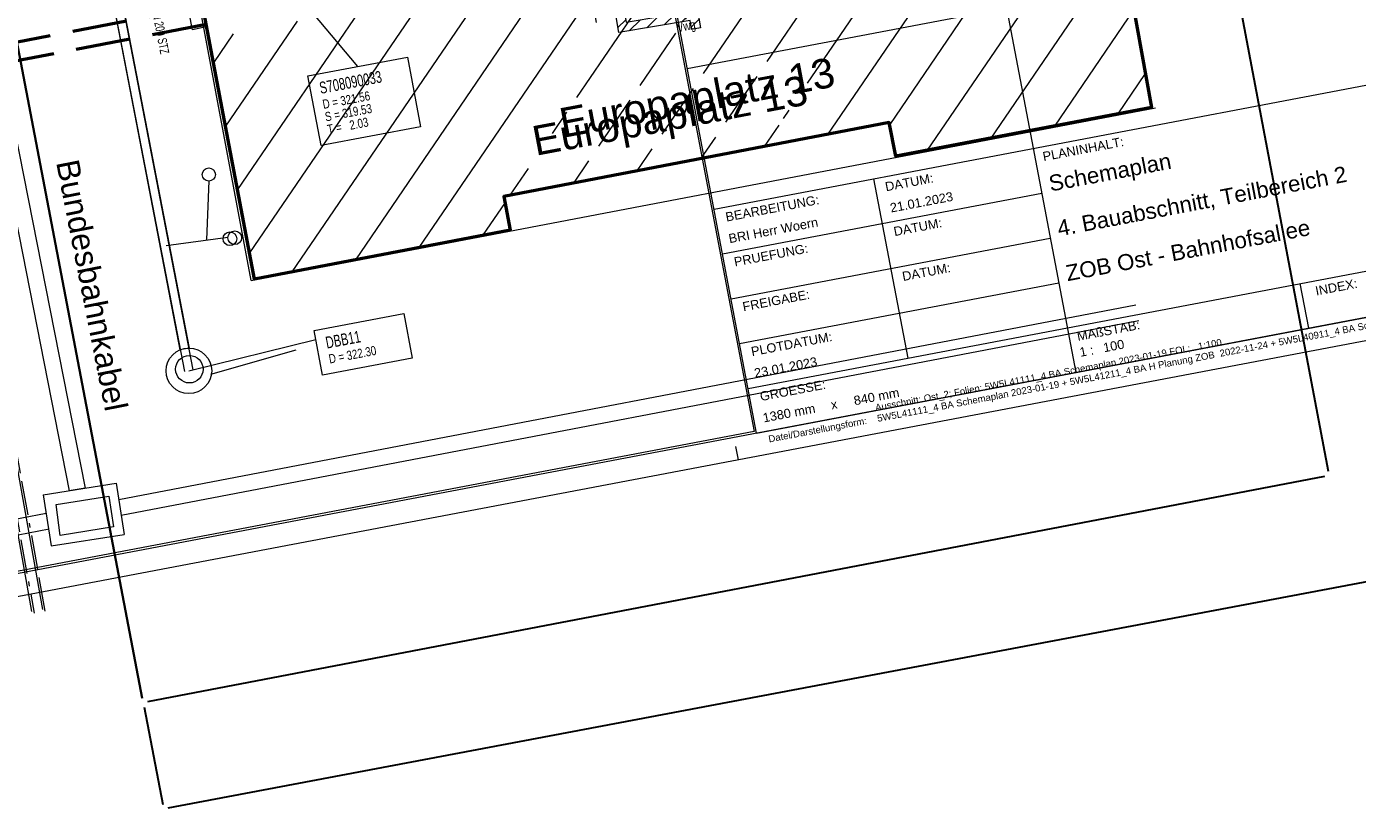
# Model space of a CAD drawing. Extents: x 3503739 to 3504470, y 5375172 to 5375561.
# Tile 123 of 142: x 3504243 to 3504272, y 5375365 to 5375382. Entities that reach past the tile are written whole.
import ezdxf

# ---------------------------------------------------------------- set-up
doc = ezdxf.new("R2010")
doc.units = 0
doc.header["$MEASUREMENT"] = 0
doc.linetypes.add('2', pattern=[3.4, 1.2, -0.5, 1.2, -0.5])
doc.linetypes.add('239', pattern=[2.09, 0.75, -0.18, 0.75, -0.18, 0.05, -0.18])
for name, color, linetype in [('4WB_DB-KANAL', 7, 'Continuous'), ('4WB_KANALDECKEL', 7, 'Continuous'), ('_4WP_DB_KAB_ABBR', 7, 'Continuous'), ('_4WP_FW_PLANUN', 7, 'Continuous'), ('_4WP_KANCAD', 7, 'Continuous'), ('_4WP_KANCAD-T', 7, 'Continuous'), ('_OST_2__CLIPPING', 7, 'Continuous'), ('_OST_2STEMPEL1', 7, 'Continuous'), ('AUSSCHNITT_OST_2', 7, 'Continuous'), ('K_FLURSTUECKE', 7, 'Continuous'), ('K_GEBAEUDE', 7, 'Continuous'), ('K_GEBAEUDENUTZ', 7, 'Continuous'), ('PUNKTHOEHENATTDEF', 7, 'Continuous'), ('PUNKTNUMMERNATTDEF', 7, 'Continuous'), ('PUNKTSPEZIFIKATION', 7, 'Continuous'), ('ST_KABELQUERSCHN', 7, 'Continuous'), ('V_GEB_UDE', 7, 'Continuous'), ('V_KS-STROM', 7, 'Continuous'), ('V_TREPPE', 7, 'Continuous'), ('WB_HAUSNUMMERN', 7, 'Continuous'), ('X_BHM_FALLROHR', 7, 'Continuous')]:
    doc.layers.add(name, color=color, linetype=linetype)
doc.styles.add('169', font='TXT', dxfattribs={"width": 0.7, "height": 0.2})
doc.styles.add('171', font='TXT', dxfattribs={"width": 0.7, "height": 0.26})
doc.styles.add('172', font='TXT', dxfattribs={"width": 0.8, "height": 0.2})
doc.styles.add('34', font='ROMANS', dxfattribs={"width": 0.9, "height": 0.375})
doc.styles.add('35', font='ROMANS', dxfattribs={"width": 1.1, "height": 0.375})
doc.styles.add('36', font='ROMAND', dxfattribs={"height": 0.2625})
doc.styles.add('37', font='ROMANS', dxfattribs={"height": 0.375})
doc.styles.add('472', font='ARIAL.TTF', dxfattribs={"height": 0.5})
doc.styles.add('480', font='ARIAL.TTF', dxfattribs={"width": 0.75, "height": 0.2})
doc.styles.add('485', font='ARIAL.TTF', dxfattribs={"height": 0.65})
doc.styles.add('486', font='ARIAL.TTF', dxfattribs={"height": 0.65})
doc.styles.add('569', font='ARIAL.TTF', dxfattribs={"height": 0.2})
doc.styles.add('570', font='ARIAL.TTF', dxfattribs={"height": 0.2})
doc.styles.add('571', font='ARIAL.TTF', dxfattribs={"height": 0.35})
doc.styles.add('572', font='ARIAL.TTF', dxfattribs={"height": 0.2})
doc.styles.add('574', font='ARIAL.TTF', dxfattribs={"height": 0.15})
doc.styles.add('577', font='ARIAL.TTF', dxfattribs={"height": 0.2})
doc.styles.add('578', font='ARIAL.TTF', dxfattribs={"height": 0.2})

# ---------------------------------------------------------------- blocks, each defined once
blk = doc.blocks.new('_X49')
at = {"color": 252, "linetype": 'Continuous', "lineweight": 20}
for p, q in [((13.617, 3.323), (7.983, -4.949)), ((12.23, 3.063), (7.095, -4.476)), ((10.843, 2.803), (5.706, -4.739)), ((9.456, 2.543), (5.309, -3.545)), ((14.118, 2.282), (8.43, -6.069)), ((7.47, 1.404), (2.928, -5.264)), ((4.695, 0.882), (-1.912, -8.818)), ((6.083, 1.143), (-0.521, -8.552)), ((14.372, 0.878), (9.788, -5.852)), ((3.308, 0.622), (-3.303, -9.084)), ((-0.258, 0.716), (-2.549, -2.647)), ((1.92, 0.361), (-4.229, -8.667)), ((-1.646, 0.454), (-3.941, -2.915)), ((-3.034, 0.193), (-5.283, -3.109)), ((0.533, 0.1), (-4.492, -7.277)), ((-4.422, -0.069), (-5.546, -1.719)), ((-5.81, -0.33), (-5.81, -0.33)), ((14.625, -0.526), (10.612, -6.418)), ((14.879, -1.93), (12.003, -6.152)), ((-4.17, -3.252), (-4.272, -3.401)), ((15.132, -3.334), (13.394, -5.886)), ((-3.19, -3.59), (-4.756, -5.888)), ((-4.59, -3.868), (-5.019, -4.498)), ((5.1, -3.852), (4.317, -5.002)), ((6.876, -4.798), (6.19, -5.805)), ((15.386, -4.738), (14.785, -5.62)), ((5.487, -5.061), (4.801, -6.068)), ((4.098, -5.323), (3.412, -6.33)), ((2.709, -5.586), (2.394, -6.048)), ((7.579, -5.542), (7.459, -5.719)), ((7.36, -5.864), (7.038, -6.336)), ((4.582, -6.389), (4.254, -6.871)), ((5.971, -6.127), (5.646, -6.603)), ((3.193, -6.652), (2.862, -7.138)), ((1.87, -6.818), (1.47, -7.405)), ((1.365, -7.56), (0.87, -8.287))]:
    blk.add_line(p, q, dxfattribs=at)
blk = doc.blocks.new('PUNKT')
blk.add_point((0, 0))
at = {"layer": 'PUNKTHOEHENATTDEF', "linetype": 'Continuous', "flags": 1}
blk.add_attdef('PUNKTHOEHE', (1, -0.5), '', height=0.8, dxfattribs=at)
at = {"layer": 'PUNKTNUMMERNATTDEF', "linetype": 'Continuous', "flags": 1}
blk.add_attdef('PUNKTNUMMER', (1, 0.5), '', height=0.8, dxfattribs=at)
at = {"layer": 'PUNKTSPEZIFIKATION', "linetype": 'Continuous', "flags": 1}
blk.add_attdef('PUNKTSPEZIFIKATION', (1, -1.5), '', height=0.8, dxfattribs=at)
blk = doc.blocks.new('SWT-K_NIGL-WARTE')
at = {"color": 7, "linetype": 'Continuous', "lineweight": 9}
for p, q in [((0.521509, 18.875766), (2.439687, 19.200668)), ((0.669, 18.005), (1.221515, 14.743037)), ((1.230707, 14.748652), (3.148885, 15.073555)), ((1.833304, 11.45012), (1.547055, 11.164099)), ((-1.050149, 10.689439), (-1.050149, 10.689439)), ((-0.411297, 10.797663), (-0.973345, 10.236063)), ((0.227555, 10.905887), (-0.175798, 10.502856)), ((0.866407, 11.014112), (0.463054, 10.61108)), ((1.505258, 11.122336), (1.101905, 10.719304)), ((1.910107, 10.996744), (1.740757, 10.827528)), ((-0.610293, 10.068707), (-0.896541, 9.782686)), ((-0.533489, 9.61533), (-0.819738, 9.32931)), ((-0.456686, 9.161954), (-0.742934, 8.875933)), ((-0.379882, 8.708577), (-0.66613, 8.422557)), ((-0.303078, 8.255201), (-0.589326, 7.969181)), ((-0.226274, 7.801825), (-0.512522, 7.515804)), ((-0.14947, 7.348448), (-0.435719, 7.062428)), ((-0.072666, 6.895072), (-0.358915, 6.609052)), ((0.004137, 6.441696), (-0.282111, 6.155675)), ((0.080941, 5.988319), (-0.205307, 5.702299)), ((0.157745, 5.534943), (-0.128503, 5.248922)), ((0.234549, 5.081566), (-0.051699, 4.795546)), ((0.311353, 4.62819), (0.025104, 4.34217)), ((0.388156, 4.174814), (0.101908, 3.888793)), ((0.46496, 3.721437), (0.178712, 3.435417)), ((0.541764, 3.268061), (0.255516, 2.982041)), ((0.618568, 2.814685), (0.33232, 2.528664)), ((0.695372, 2.361308), (0.409123, 2.075288)), ((0.772175, 1.907932), (0.485927, 1.621911)), ((0.848979, 1.454555), (0.562731, 1.168535)), ((0.925783, 1.001179), (0.639535, 0.715159)), ((1.002587, 0.547803), (0.716339, 0.261782)), ((1.079391, 0.094426), (0.793142, -0.191594)), ((1.61052, 0.095014), (1.207167, -0.308018)), ((2.249371, 0.203238), (1.846019, -0.199794)), ((2.888223, 0.311461), (2.484871, -0.091569)), ((3.527074, 0.419685), (3.123723, 0.016655)), ((3.753399, 0.115711), (3.46715, -0.170311))]:
    blk.add_line(p, q, dxfattribs=at)
at = {"color": 1, "linetype": 'Continuous', "lineweight": 9}
blk.add_line((1.033802, 4.135444), (0.988705, 4.401652), dxfattribs=at)
at = {"color": 7, "linetype": 'Continuous', "lineweight": 9}
for points in [[(2.489669, 19.198991), (1.539784, 18.819021), (1.4648, 19.261716), (2.489669, 19.198991)], [(2.489669, 19.198991), (1.539784, 18.819021), (1.4648, 19.261716), (2.489669, 19.198991)], [(0.521509, 18.875766), (1.221515, 14.743037), (-1.97, 11.629), (0, 0)], [(3.198867, 15.071878), (2.248982, 14.691908), (2.173998, 15.134602), (3.198867, 15.071878)], [(3.198867, 15.071878), (2.248982, 14.691908), (2.173998, 15.134602), (3.198867, 15.071878)], [(1.823013, 11.510866), (1.933249, 10.860137), (-0.669667, 10.419193), (1.094111, 0.007532), (3.697027, 0.448476), (3.807263, -0.202253), (3.481898, -0.257371), (3.42678, 0.067994), (0.823865, -0.372951), (-1.050149, 10.689439), (1.552766, 11.130384), (1.497648, 11.455748), (1.823013, 11.510866)], [(1.823013, 11.510866), (1.933249, 10.860137), (-0.669667, 10.419193), (1.094111, 0.007532), (3.697027, 0.448476), (3.807263, -0.202253)]]:
    blk.add_lwpolyline(points, dxfattribs=at)
at = {"color": 116, "linetype": 'Continuous', "lineweight": 9}
for points in [[(-0.016783, 7.867395, -0.999026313), (0.826207, 8.010201)], [(0.808912, 8.022485, -0.99925309), (1.651902, 8.16529)], [(1.698775, 8.158017, -0.999026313), (2.541765, 8.300823)], [(2.541765, 8.300823, -0.999026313), (1.698775, 8.158017)], [(0.826207, 8.010201, -0.999026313), (-0.016783, 7.867395)], [(1.651902, 8.16529, -0.99925309), (0.808912, 8.022485)], [(2.05537, 1.113623, -0.999026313), (2.89836, 1.256429)], [(2.89836, 1.256429, -0.999026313), (2.05537, 1.113623)]]:
    blk.add_lwpolyline(points, format="xyb", dxfattribs=at)
at = {"color": 35, "linetype": 'Continuous', "lineweight": 9}
blk.add_lwpolyline([(0.790947, 4.581143, 1.002327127), (1.145891, 4.641272, 0.995907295), (0.790947, 4.581143)], format="xyb", dxfattribs=at)
at = {"color": 251, "linetype": 'Continuous', "lineweight": 9}
for points in [[(1.550501, 3.644854, -1.000269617), (2.216019, 3.757596)], [(2.294976, 3.740544, -1.000269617), (2.960494, 3.853286)], [(0.816047, 3.490007, -1.000269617), (1.481565, 3.602749)], [(1.481565, 3.602749, -1.000269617), (0.816047, 3.490007)], [(2.216019, 3.757596, -1.000269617), (1.550501, 3.644854)], [(2.960494, 3.853286, -1.000269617), (2.294976, 3.740544)], [(2.385655, 3.025647, -1.000269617), (3.051173, 3.138389)], [(0.93881, 2.765332, -1.000269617), (1.604328, 2.878074)], [(1.675769, 2.90539, -1.00075365), (2.341287, 3.018131)], [(2.341287, 3.018131, -1.00075365), (1.675769, 2.90539)], [(3.051173, 3.138389, -1.000269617), (2.385655, 3.025647)], [(1.604328, 2.878074, -1.000269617), (0.93881, 2.765332)], [(1.151037, 1.781966, -1.00075365), (1.816555, 1.894707)], [(1.816555, 1.894707, -1.00075365), (1.151037, 1.781966)], [(1.256748, 0.978333, -1.000269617), (1.922266, 1.091075)], [(1.922266, 1.091075, -1.000269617), (1.256748, 0.978333)]]:
    blk.add_lwpolyline(points, format="xyb", dxfattribs=at)
at = {"color": 7, "linetype": 'Continuous', "lineweight": 9}
for centre in [(0.121606, 9.609988), (0.86107, 9.735256), (0.246874, 8.870523), (0.988844, 8.981002), (0.545255, 7.019356), (1.302015, 7.132341), (2.068552, 7.277409), (2.169253, 6.503355), (0.633672, 6.228008), (1.429788, 6.378087), (0.823594, 5.286504), (1.565564, 5.396983), (0.990968, 4.478104)]:
    blk.add_circle(centre, 0.375, dxfattribs=at)
at = {"color": 116, "linetype": 'Continuous', "style": '37'}
for rotation, p in [(9.6148584, (2.961332, 8.787741)), (9.6148539, (3.535047, 8.1851)), (9.6148539, (4.069162, 7.636605)), (9.6148539, (4.289175, 0.949417))]:
    blk.add_text('PE 110', height=0.375, rotation=rotation, dxfattribs=at).set_placement(p)
at = {"color": 35, "linetype": 'Continuous', "style": '34', "width": 0.9}
blk.add_text('A2YF(L)2Y 20*2*0.8', height=0.375, rotation=9.6148683, dxfattribs=at).set_placement((3.728618, 5.3425))
at = {"color": 1, "linetype": 'Continuous', "style": '35', "width": 1.1}
blk.add_text('NA2XS(F)2Y 3*1*150 vs', height=0.375, rotation=9.6148566, dxfattribs=at).set_placement((3.973507, 4.729796))
at = {"color": 7, "linetype": 'Continuous', "style": '36'}
for s, rotation, p in [('6x SR D110 Stadt', 9.6148647, (3.837146, 3.393246)), ('2x SR DN110 Telekom', 9.6148575, (4.253356, 1.744604))]:
    blk.add_text(s, height=0.2625, rotation=rotation, dxfattribs=at).set_placement(p)

msp = doc.modelspace()

# ---------------------------------------------------------------- linework, layer by layer
at = {"layer": '4WB_DB-KANAL', "color": 7, "linetype": 'Continuous', "lineweight": 20}
for p, q in [((3504239.473, 5375388.654), (3504242.947, 5375369.206)), ((3504239.709, 5375388.697), (3504243.183, 5375369.248)), ((3504243.62, 5375388.322), (3504246.197, 5375374.942)), ((3504243.816, 5375388.36), (3504246.397, 5375374.975)), ((3504246.826, 5375378.642), (3504246.774, 5375377.346)), ((3504247.242, 5375377.398), (3504245.894, 5375377.221)), ((3504246.873, 5375374.405), (3504248.74, 5375374.942))]:
    msp.add_line(p, q, dxfattribs=at)
at = {"layer": '4WB_DB-KANAL', "color": 7, "linetype": 'Continuous', "lineweight": 9}
msp.add_line((3504246.397, 5375374.975), (3504246.197, 5375374.942), dxfattribs=at)
at = {"layer": '4WB_DB-KANAL', "color": 7, "linetype": 'Continuous', "lineweight": 20}
for centre, radius in [((3504246.827, 5375378.78), 0.144), ((3504247.396, 5375377.394), 0.15), ((3504246.391, 5375374.479), 0.5)]:
    msp.add_circle(centre, radius, dxfattribs=at)
at = {"layer": '4WB_KANALDECKEL', "color": 7, "linetype": 'Continuous', "lineweight": 9}
msp.add_circle((3504246.402, 5375374.513), 0.3, dxfattribs=at)
at = {"layer": '_4WP_DB_KAB_ABBR', "color": 250, "linetype": 'Continuous', "lineweight": 20}
for p, q in [((3504240.888, 5375386.494), (3504243.773, 5375371.852)), ((3504240.888, 5375386.494), (3504243.773, 5375371.852)), ((3504241.231, 5375386.565), (3504244.119, 5375371.906)), ((3504241.231, 5375386.565), (3504244.119, 5375371.906)), ((3504244.858, 5375371.659), (3504267.126, 5375375.926)), ((3504244.858, 5375371.659), (3504267.126, 5375375.926)), ((3504244.912, 5375371.313), (3504267.192, 5375375.582)), ((3504244.912, 5375371.313), (3504267.192, 5375375.582)), ((3504243.2, 5375371.762), (3504244.802, 5375372.014)), ((3504243.2, 5375371.762), (3504244.802, 5375372.014)), ((3504244.802, 5375372.014), (3504244.978, 5375370.895)), ((3504244.802, 5375372.014), (3504244.978, 5375370.895)), ((3504243.2, 5375371.762), (3504243.376, 5375370.642)), ((3504243.2, 5375371.762), (3504243.376, 5375370.642)), ((3504233.595, 5375369.5), (3504243.263, 5375371.357)), ((3504233.595, 5375369.5), (3504243.263, 5375371.357)), ((3504233.661, 5375369.157), (3504243.329, 5375371.013)), ((3504233.661, 5375369.157), (3504243.329, 5375371.013)), ((3504243.376, 5375370.642), (3504244.978, 5375370.895)), ((3504243.376, 5375370.642), (3504244.978, 5375370.895))]:
    msp.add_line(p, q, dxfattribs=at)
at = {"layer": '_4WP_DB_KAB_ABBR', "color": 7, "linetype": 'Continuous', "lineweight": 9}
msp.add_line((3504244.119, 5375371.906), (3504243.773, 5375371.852), dxfattribs=at)
msp.add_line((3504244.119, 5375371.906), (3504243.773, 5375371.852), dxfattribs=at)
at = {"layer": '_4WP_FW_PLANUN', "color": 40, "linetype": '2', "lineweight": 50}
for points in [[(3504246.695, 5375382.463), (3504242.6, 5375381.675), (3504241.841, 5375385.615), (3504231.23, 5375383.571)], [(3504246.77, 5375382.071), (3504242.283, 5375381.206), (3504241.524, 5375385.146), (3504231.306, 5375383.178)]]:
    msp.add_lwpolyline(points, dxfattribs=at)
at = {"layer": '_4WP_KANCAD', "color": 7, "linetype": 'Continuous', "lineweight": 13}
msp.add_lwpolyline([(3504246.489, 5375374.499), (3504243.724, 5375388.844), (3504243.528, 5375388.806), (3504246.293, 5375374.461)], dxfattribs=at)
at = {"layer": '_4WP_KANCAD', "color": 7, "linetype": '239', "lineweight": 13}
msp.add_lwpolyline([(3504243.248, 5375369.215), (3504239.767, 5375388.587), (3504239.521, 5375388.542), (3504243.002, 5375369.17)], dxfattribs=at)
at = {"layer": '_4WP_KANCAD-T', "color": 7, "linetype": 'Continuous', "lineweight": 20}
for p, q in [((3504243.626, 5375388.825), (3504250.086, 5375381.149)), ((3504246.391, 5375374.48), (3504249.169, 5375375.166))]:
    msp.add_line(p, q, dxfattribs=at)
at = {"layer": '_4WP_KANCAD-T', "color": 7, "linetype": 'Continuous', "lineweight": 13}
for points in [[(3504248.996, 5375380.942), (3504251.177, 5375381.356), (3504251.466, 5375379.829), (3504249.285, 5375379.415), (3504248.996, 5375380.942)], [(3504249.132, 5375375.361), (3504251.097, 5375375.734), (3504251.282, 5375374.757), (3504249.317, 5375374.385), (3504249.132, 5375375.361)]]:
    msp.add_lwpolyline(points, dxfattribs=at)
at = {"layer": '_4WP_KANCAD-T', "color": 7, "linetype": 'Continuous', "lineweight": 20}
for points in [[(3504248.996, 5375380.942), (3504251.177, 5375381.356), (3504251.466, 5375379.829), (3504249.285, 5375379.415), (3504248.996, 5375380.942)], [(3504249.132, 5375375.361), (3504251.097, 5375375.734), (3504251.282, 5375374.757), (3504249.317, 5375374.385), (3504249.132, 5375375.361)]]:
    msp.add_lwpolyline(points, dxfattribs=at)
at = {"layer": '_OST_2__CLIPPING', "color": 7, "linetype": 'Continuous', "lineweight": 9}
for p, q in [((3504243.284, 5375454.594), (3504258.767, 5375373.153)), ((3504258.767, 5375373.153), (3504143.432, 5375351.227))]:
    msp.add_line(p, q, dxfattribs=at)
at = {"layer": '_OST_2STEMPEL1', "color": 7, "linetype": 'Continuous', "lineweight": 9}
for p, q in [((3504258.825, 5375373.112), (3504253.465, 5375401.307)), ((3504263.125, 5375388.599), (3504265.816, 5375374.441)), ((3504257.306, 5375381.106), (3504274.498, 5375384.375)), ((3504257.891, 5375378.024), (3504275.084, 5375381.293)), ((3504261.387, 5375378.689), (3504262.134, 5375374.759)), ((3504258.078, 5375377.042), (3504265.069, 5375378.371)), ((3504258.265, 5375376.059), (3504265.256, 5375377.388)), ((3504258.639, 5375374.095), (3504275.831, 5375377.363)), ((3504258.452, 5375375.077), (3504265.443, 5375376.406)), ((3504258.825, 5375373.112), (3504276.018, 5375376.381)), ((3504270.917, 5375375.411), (3504270.73, 5375376.393))]:
    msp.add_line(p, q, dxfattribs=at)
at = {"layer": 'AUSSCHNITT_OST_2', "color": 7, "linetype": 'Continuous', "lineweight": 9}
for p, q in [((3504276.017, 5375376.381), (3504143.393, 5375351.168)), ((3504276.602, 5375375.983), (3504141.03, 5375350.21)), ((3504258.427, 5375372.528), (3504258.371, 5375372.823))]:
    msp.add_line(p, q, dxfattribs=at)
at = {"layer": 'K_FLURSTUECKE', "color": 252, "linetype": 'Continuous', "lineweight": 30}
for p, q in [((3504266.409, 5375398.292), (3504271.341, 5375372.278)), ((3504266.409, 5375398.292), (3504271.341, 5375372.278)), ((3504240.929, 5375390.572), (3504245.371, 5375367.308)), ((3504245.371, 5375367.308), (3504240.929, 5375390.572)), ((3504240.929, 5375390.572), (3504245.371, 5375367.308)), ((3504245.371, 5375367.308), (3504240.929, 5375390.572)), ((3504271.262, 5375372.161), (3504245.488, 5375367.229)), ((3504271.262, 5375372.161), (3504245.488, 5375367.229)), ((3504245.938, 5375364.899), (3504281.692, 5375371.661)), ((3504245.938, 5375364.899), (3504281.692, 5375371.661)), ((3504245.409, 5375367.112), (3504245.821, 5375364.978)), ((3504245.409, 5375367.112), (3504245.821, 5375364.978))]:
    msp.add_line(p, q, dxfattribs=at)
at = {"layer": 'K_GEBAEUDE', "color": 252, "linetype": 'Continuous', "lineweight": 50}
msp.add_lwpolyline([(3504251.95, 5375385.73), (3504260.41, 5375387.32), (3504260.27, 5375388.06), (3504265.87, 5375389.11), (3504267.47, 5375380.25), (3504261.87, 5375379.18), (3504261.73, 5375379.92), (3504253.29, 5375378.3), (3504253.43, 5375377.56), (3504247.83, 5375376.49), (3504246.14, 5375385.4), (3504251.82, 5375386.47), (3504251.95, 5375385.73)], dxfattribs=at)
msp.add_lwpolyline([(3504251.95, 5375385.73), (3504260.41, 5375387.32), (3504260.27, 5375388.06), (3504265.87, 5375389.11), (3504267.47, 5375380.25), (3504261.87, 5375379.18), (3504261.73, 5375379.92), (3504253.29, 5375378.3), (3504253.43, 5375377.56), (3504247.83, 5375376.49), (3504246.14, 5375385.4), (3504251.82, 5375386.47), (3504251.95, 5375385.73)], dxfattribs=at)
at = {"layer": 'V_GEB_UDE', "color": 250, "linetype": 'Continuous', "lineweight": 9}
for q in [(3504246.077, 5375385.418, 321.626), (3504246.077, 5375385.418, 321.626), (3504267.559, 5375380.244, 322.32)]:
    msp.add_line((3504247.758, 5375376.457, 322.18), q, dxfattribs=at)
at = {"layer": 'V_KS-STROM', "color": 250, "linetype": 'Continuous', "lineweight": 9}
for p, q in [((3504243.485, 5375371.553, 322.224), (3504244.64, 5375371.735, 322.226)), ((3504244.64, 5375371.735, 322.226), (3504244.741, 5375371.064, 322.239)), ((3504243.571, 5375370.871, 322.239), (3504243.485, 5375371.553, 322.224)), ((3504244.741, 5375371.064, 322.239), (3504243.571, 5375370.871, 322.239))]:
    msp.add_line(p, q, dxfattribs=at)
at = {"layer": 'V_TREPPE', "color": 250, "linetype": 'Continuous', "lineweight": 9}
for p, q in [((3504246.47, 5375381.952, 321.789), (3504246.257, 5375383.048, 321.715)), ((3504246.47, 5375381.952, 321.789), (3504246.257, 5375383.048, 321.715)), ((3504246.59, 5375383.111, 322.005), (3504246.767, 5375382.02, 322.009)), ((3504246.59, 5375383.111, 322.005), (3504246.767, 5375382.02, 322.009)), ((3504246.767, 5375382.02, 322.009), (3504246.47, 5375381.952, 321.789)), ((3504246.767, 5375382.02, 322.009), (3504246.47, 5375381.952, 321.789))]:
    msp.add_line(p, q, dxfattribs=at)
at = {"layer": 'X_BHM_FALLROHR', "color": 254, "linetype": 'Continuous', "lineweight": 9}
msp.add_circle((3504247.29, 5375377.374), 0.15, dxfattribs=at)
at = {"layer": 'X_BHM_FALLROHR', "color": 251, "linetype": 'Continuous', "lineweight": 20}
msp.add_circle((3504247.29, 5375377.374), 0.15, dxfattribs=at)

# ---------------------------------------------------------------- block references
at = {"layer": 'K_GEBAEUDE'}
msp.add_blockref('_X49', (3504251.95, 5375385.73), dxfattribs=at)
at = {"layer": 'K_GEBAEUDE', "color": 252}
for p in [(3504253.29, 5375378.3), (3504253.29, 5375378.3), (3504253.43, 5375377.56), (3504253.43, 5375377.56), (3504247.83, 5375376.49)]:
    msp.add_blockref('PUNKT', p, dxfattribs=at)
at = {"layer": 'ST_KABELQUERSCHN', "color": 7, "xscale": 0.6000000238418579, "yscale": 0.6000000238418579}
msp.add_blockref('SWT-K_NIGL-WARTE', (3504255.312, 5375382.115), dxfattribs=at)

# ---------------------------------------------------------------- texts
at = {"layer": '_4WP_DB_KAB_ABBR', "color": 250, "linetype": 'Continuous', "style": '472'}
msp.add_text('Bundesbahnkabel', height=0.5, rotation=281.1443, dxfattribs=at).set_placement((3504243.482, 5375379.05))
msp.add_text('Bundesbahnkabel', height=0.5, rotation=281.1443, dxfattribs=at).set_placement((3504243.482, 5375379.05))
at = {"layer": '_4WP_KANCAD-T', "color": 7, "linetype": 'Continuous'}
for s, height, rotation, style, width, p in [(' 14.6 m DN 200 STZ', 0.2, 280.91, '169', 0.7, (3504245.444, 5375383.091)), ('S708090033', 0.26, 10.737, '171', 0.7, (3504249.278, 5375380.546)), ('D = 321.56', 0.2, 10.737, '172', 0.8, (3504249.34, 5375380.218)), ('S = 319.53', 0.2, 10.737, '172', 0.8, (3504249.392, 5375379.943)), ('T =   2.03', 0.2, 10.737, '172', 0.8, (3504249.444, 5375379.668)), ('DBB11', 0.26, 10.737, '171', 0.7, (3504249.414, 5375374.965)), ('D = 322.30', 0.2, 10.737, '172', 0.8, (3504249.476, 5375374.637))]:
    msp.add_text(s, height=height, rotation=rotation, dxfattribs=dict(at, style=style, width=width)).set_placement(p)
at = {"layer": '_OST_2STEMPEL1', "color": 7, "linetype": 'Continuous'}
for s, height, style, p in [('PLANINHALT:', 0.2, '577', (3504265.11, 5375379.073)), ('Schemaplan', 0.35, '571', (3504265.259, 5375378.407)), ('4. Bauabschnitt, Teilbereich 2', 0.35, '571', (3504265.445, 5375377.424)), ('DATUM:', 0.2, '578', (3504261.659, 5375378.412)), ('21.01.2023', 0.2, '569', (3504261.767, 5375377.947)), ('BEARBEITUNG:', 0.2, '578', (3504258.164, 5375377.748)), ('BRI Herr Woern', 0.2, '569', (3504258.232, 5375377.275)), ('DATUM:', 0.2, '578', (3504261.846, 5375377.43)), ('ZOB Ost - Bahnhofsallee', 0.35, '571', (3504265.632, 5375376.442)), ('PRUEFUNG:', 0.2, '578', (3504258.35, 5375376.765)), ('DATUM:', 0.2, '578', (3504262.033, 5375376.447)), ('INDEX:', 0.2, '578', (3504271.08, 5375376.128)), ('FREIGABE:', 0.2, '578', (3504258.537, 5375375.783)), ('MAßSTAB:', 0.2, '578', (3504265.86, 5375375.135)), ('PLOTDATUM:', 0.2, '578', (3504258.724, 5375374.8)), ('100', 0.2, '572', (3504266.433, 5375374.885)), ('1 :', 0.2, '578', (3504265.916, 5375374.785)), ('23.01.2023', 0.2, '570', (3504258.792, 5375374.327)), ('GROESSE:', 0.2, '578', (3504258.918, 5375373.816)), ('840 mm', 0.2, '570', (3504260.972, 5375373.724)), ('1380 mm', 0.2, '569', (3504258.98, 5375373.347)), ('x', 0.2, '570', (3504260.47, 5375373.632))]:
    msp.add_text(s, height=height, rotation=10.764, dxfattribs=dict(at, style=style)).set_placement(p)
at = {"layer": '_OST_2STEMPEL1', "color": 252, "linetype": 'Continuous', "style": '574'}
for s, p in [('5W5L41111_4 BA Schemaplan 2023-01-19 + 5W5L41211_4 BA H Planung ZOB  2022-11-24 + 5W5L40911_4 BA Schemaplan Raster', (3504261.48, 5375373.36)), ('Ausschnitt: Ost_2; Folien: 5W5L41111_4 BA Schemaplan 2023-01-19.FOL;   1:100', (3504261.435, 5375373.595)), ('Datei/Darstellungsform:', (3504259.098, 5375372.908))]:
    msp.add_text(s, height=0.15, rotation=10.764, dxfattribs=at).set_placement(p)
at = {"layer": 'K_GEBAEUDENUTZ', "color": 251, "linetype": 'Continuous', "style": '480', "width": 0.75}
msp.add_text('Vwg', height=0.2, rotation=10.8, dxfattribs=at).set_placement((3504257.1, 5375381.9))
at = {"layer": 'WB_HAUSNUMMERN', "color": 251, "linetype": 'Continuous'}
for style, p in [('485', (3504254.58, 5375379.582)), ('486', (3504253.985, 5375379.189))]:
    msp.add_text('Europaplatz 13', height=0.65, rotation=10.7115, dxfattribs=dict(at, style=style)).set_placement(p)

doc.saveas('drawing.dxf')
